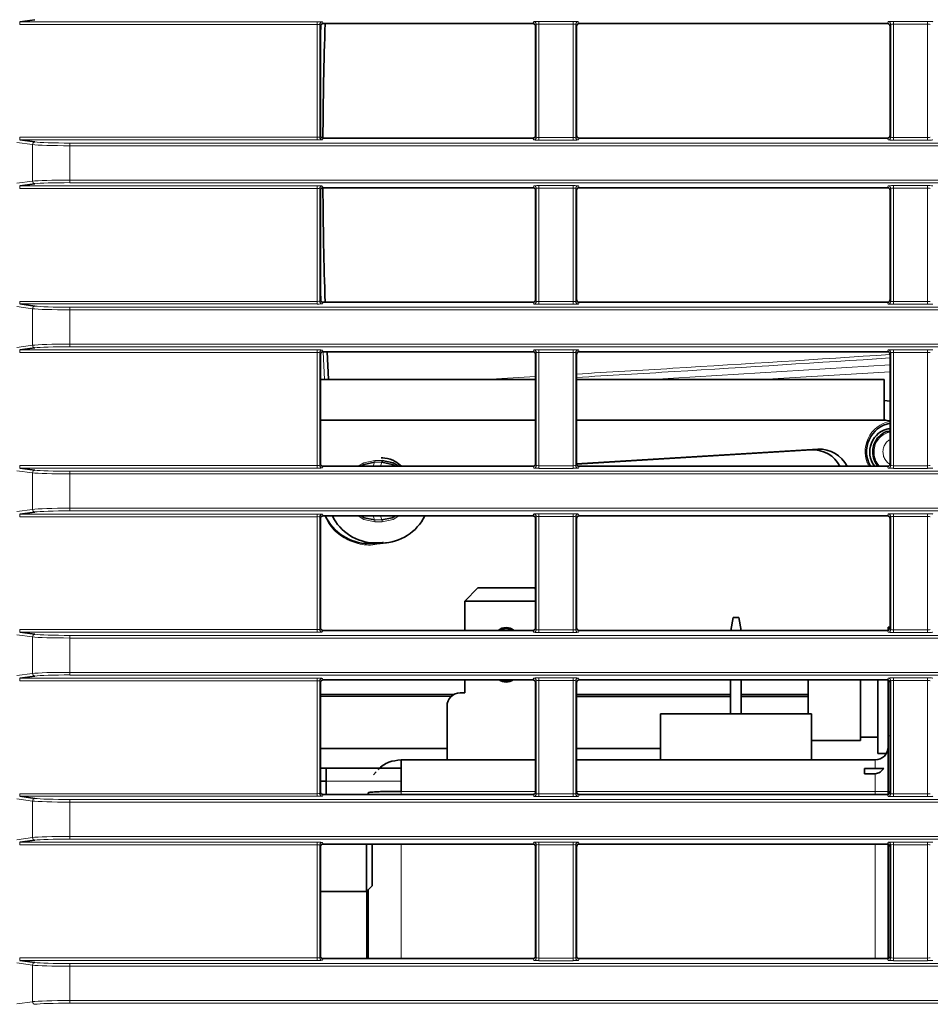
# Model space of a CAD drawing. Header units: millimetres. Extents: x 0 to 1118, y 0 to 864.
# Tile 60 of 172: x 522 to 540, y 345 to 364. Entities that reach past the tile are written whole.
import ezdxf

# ---------------------------------------------------------------- set-up
doc = ezdxf.new("R2010")
doc.units = ezdxf.units.MM
doc.layers.add('ALPHAREV', color=7, linetype='Continuous', lineweight=25)
doc.styles.add('SLDTEXTSTYLE0', font='TXT', dxfattribs={"width": 0.605})
doc.dimstyles.new('SLDDIMSTYLE0', dxfattribs={"dimtxt": 3.175, "dimasz": 4.572, "dimexe": 0, "dimexo": 0.0625, "dimgap": 0.79375, "dimtad": 0, "dimtih": 1, "dimtoh": 1, "dimdec": 1, "dimlfac": 4, "dimrnd": 1e-09, "dimzin": 12, "dimdsep": 46, "dimtxsty": 'SLDTEXTSTYLE0', "dimsah": 1, "dimcen": 0.09, "dimadec": 0, "dimazin": 3, "dimtfac": 1, "dimtofl": 0, "dimtmove": 0, "dimatfit": 3, "dimfxl": 1, "dimfrac": 2, "dimtolj": 1, "dimtzin": 12, "dimarcsym": 0})

# ---------------------------------------------------------------- blocks, each defined once
blk = doc.blocks.new('_D_3')
at = {"layer": 'ALPHAREV'}
for p, q in [((526.429, 391.735), (483.675, 391.735)), ((485.276, 391.735), (485.276, 364.121)), ((487.701, 363.394), (486.609, 363.394)), ((486.609, 363.394), (486.609, 358.521)), ((493.764, 363.394), (494.856, 363.394)), ((494.856, 363.394), (494.856, 358.521)), ((486.609, 358.521), (487.701, 358.521)), ((494.856, 358.521), (493.764, 358.521)), ((485.276, 330.179), (485.276, 357.793)), ((526.429, 330.179), (483.675, 330.179))]:
    blk.add_line(p, q, dxfattribs=at)
for points in [[(485.276, 391.735), (484.514, 387.163), (486.038, 387.163)], [(485.276, 330.179), (486.038, 334.751), (484.514, 334.751)]]:
    blk.add_solid(points, dxfattribs=at)
at = {"layer": 'ALPHAREV', "char_height": 3.175, "attachment_point": 1, "style": 'SLDTEXTSTYLE0'}
for s, insert in [('246.2', (474.604, 362.614)), ('9.7', (487.701, 362.614))]:
    blk.add_mtext(s, dxfattribs=dict(at, insert=insert))

msp = doc.modelspace()

# ---------------------------------------------------------------- linework, layer by layer
at = {"color": 7, "linetype": 'Continuous', "lineweight": 35}
for p, q in [((522.546, 363.684), (522.255, 363.645)), ((532.027, 363.61), (528.03, 363.61)), ((538.777, 363.61), (532.906, 363.61)), ((527.98, 363.56), (527.98, 361.479)), ((532.077, 361.479), (532.077, 363.56)), ((532.856, 363.56), (532.856, 361.479)), ((538.827, 361.479), (538.827, 363.56)), ((522.255, 361.395), (522.546, 361.355)), ((532.027, 361.429), (528.03, 361.429)), ((538.777, 361.429), (532.906, 361.429)), ((522.546, 360.559), (522.255, 360.52)), ((527.98, 360.435), (527.98, 358.354)), ((532.027, 360.485), (528.03, 360.485)), ((532.077, 358.354), (532.077, 360.435)), ((532.856, 360.435), (532.856, 358.354)), ((538.777, 360.485), (532.906, 360.485)), ((538.827, 358.354), (538.827, 360.435)), ((522.255, 358.27), (522.546, 358.23)), ((532.027, 358.304), (528.03, 358.304)), ((538.777, 358.304), (532.906, 358.304)), ((522.546, 357.434), (522.255, 357.395)), ((527.98, 357.31), (527.98, 355.229)), ((532.027, 357.36), (528.03, 357.36)), ((528.107, 357.36), (528.132, 356.832)), ((532.077, 355.229), (532.077, 357.31)), ((532.856, 357.31), (532.856, 355.229)), ((538.777, 357.36), (532.906, 357.36)), ((538.827, 355.229), (538.827, 357.31)), ((532.077, 356.832), (527.98, 356.832)), ((538.716, 356.832), (532.856, 356.832)), ((538.716, 356.832), (538.716, 356.057)), ((538.827, 356.422), (538.716, 356.432)), ((527.98, 356.057), (532.077, 356.057)), ((532.856, 356.057), (538.716, 356.057)), ((538.781, 355.895), (538.827, 355.895)), ((537.454, 355.506), (532.856, 355.226)), ((532.857, 355.221), (537.332, 355.494)), ((522.255, 355.145), (522.546, 355.105)), ((532.027, 355.179), (528.03, 355.179)), ((538.777, 355.179), (532.906, 355.179)), ((522.546, 354.309), (522.255, 354.27)), ((532.027, 354.235), (528.03, 354.235)), ((538.777, 354.235), (532.906, 354.235)), ((527.98, 354.185), (527.98, 352.104)), ((532.077, 352.104), (532.077, 354.185)), ((532.856, 354.185), (532.856, 352.104)), ((538.827, 352.104), (538.827, 354.185)), ((528.895, 353.707), (529.035, 353.707)), ((529.017, 353.719), (529.157, 353.719)), ((529.035, 353.707), (529.119, 353.711)), ((529.119, 353.711), (529.24, 353.723)), ((530.979, 352.864), (530.729, 352.614)), ((532.054, 352.864), (530.979, 352.864)), ((532.077, 352.841), (532.054, 352.864)), ((530.729, 352.614), (530.729, 352.054)), ((532.077, 352.614), (530.729, 352.614)), ((535.792, 352.054), (535.836, 352.301)), ((535.947, 352.301), (535.836, 352.301)), ((535.947, 352.301), (535.991, 352.054)), ((522.255, 352.02), (522.546, 351.98)), ((532.027, 352.054), (528.03, 352.054)), ((538.777, 352.054), (532.906, 352.054)), ((538.827, 352.114), (538.791, 352.114)), ((538.791, 352.114), (538.791, 352.057)), ((522.546, 351.184), (522.255, 351.145)), ((527.98, 351.06), (527.98, 348.979)), ((532.027, 351.11), (528.03, 351.11)), ((530.729, 351.11), (530.729, 350.864)), ((532.077, 348.979), (532.077, 351.06)), ((532.856, 351.06), (532.856, 348.979)), ((538.777, 351.11), (532.906, 351.11)), ((535.791, 350.464), (535.791, 351.11)), ((535.991, 351.11), (535.991, 350.464)), ((537.266, 351.11), (537.266, 350.464)), ((538.266, 351.11), (538.266, 349.957)), ((538.591, 351.11), (538.591, 349.707)), ((538.791, 351.108), (538.791, 350.049)), ((538.827, 348.979), (538.827, 351.06)), ((527.98, 350.832), (530.527, 350.832)), ((530.729, 350.864), (530.641, 350.864)), ((535.991, 350.832), (537.266, 350.832)), ((527.98, 350.799), (530.475, 350.797)), ((535.991, 350.795), (537.266, 350.795)), ((530.391, 350.614), (530.391, 349.589)), ((534.454, 349.589), (534.454, 350.464)), ((537.329, 350.464), (534.454, 350.464)), ((537.329, 349.589), (537.329, 350.464)), ((537.329, 349.957), (538.266, 349.957)), ((538.266, 350.02), (538.591, 350.02)), ((538.791, 350.049), (538.791, 348.989)), ((527.98, 349.807), (530.391, 349.807)), ((532.856, 349.807), (534.454, 349.807)), ((538.591, 349.707), (538.754, 349.707)), ((532.077, 349.589), (529.516, 349.589)), ((538.541, 349.589), (532.856, 349.589)), ((527.98, 349.432), (529.516, 349.432)), ((528.091, 349.432), (528.091, 349.182)), ((529.041, 349.362), (528.993, 349.305)), ((538.341, 349.426), (538.341, 349.325)), ((538.706, 349.426), (538.341, 349.426)), ((538.341, 349.325), (538.541, 349.325)), ((528.091, 349.182), (527.98, 349.182)), ((528.091, 348.929), (528.091, 349.182)), ((528.891, 348.964), (528.891, 348.929)), ((538.791, 348.989), (538.791, 348.932)), ((522.255, 348.895), (522.546, 348.855)), ((532.027, 348.929), (528.03, 348.929)), ((538.777, 348.929), (532.906, 348.929)), ((522.546, 348.059), (522.255, 348.02)), ((527.98, 347.935), (527.98, 345.854)), ((532.027, 347.985), (528.03, 347.985)), ((528.855, 347.082), (528.855, 347.985)), ((528.966, 347.193), (528.966, 347.985)), ((532.077, 345.854), (532.077, 347.935)), ((532.856, 347.935), (532.856, 345.854)), ((538.777, 347.985), (532.906, 347.985)), ((538.791, 347.983), (538.791, 345.807)), ((538.827, 345.854), (538.827, 347.935)), ((527.98, 347.082), (528.855, 347.082)), ((528.855, 347.082), (528.966, 347.193)), ((528.866, 347.082), (528.855, 347.082)), ((528.866, 347.082), (528.866, 345.804)), ((528.891, 347.118), (528.891, 345.804)), ((528.891, 346.932), (528.866, 346.932)), ((528.891, 346.295), (528.866, 346.295)), ((522.255, 345.77), (522.546, 345.73)), ((532.027, 345.804), (528.03, 345.804)), ((538.777, 345.804), (532.906, 345.804))]:
    msp.add_line(p, q, dxfattribs=at)
at = {"color": 7, "linetype": 'Continuous', "lineweight": 18}
for p, q in [((522.255, 363.645), (527.917, 363.645)), ((522.255, 363.645), (522.255, 363.595)), ((527.917, 363.595), (522.255, 363.595)), ((527.917, 363.645), (527.917, 363.595)), ((527.917, 361.445), (527.917, 363.595)), ((527.967, 363.591), (527.967, 361.449)), ((527.98, 363.56), (527.967, 363.591)), ((528.017, 363.641), (528.03, 363.61)), ((532.027, 363.61), (532.041, 363.645)), ((532.091, 363.595), (532.077, 363.56)), ((532.091, 361.444), (532.091, 363.595)), ((532.141, 363.649), (532.792, 363.649)), ((532.141, 363.649), (532.141, 363.599)), ((532.792, 363.599), (532.141, 363.599)), ((532.141, 363.599), (532.141, 361.44)), ((532.792, 363.649), (532.792, 363.599)), ((532.792, 361.44), (532.792, 363.599)), ((532.842, 363.595), (532.842, 361.444)), ((532.856, 363.56), (532.842, 363.595)), ((532.892, 363.645), (532.906, 363.61)), ((538.777, 363.61), (538.791, 363.645)), ((538.841, 363.595), (538.827, 363.56)), ((538.841, 361.444), (538.841, 363.595)), ((538.891, 363.649), (539.542, 363.649)), ((538.891, 363.649), (538.891, 363.599)), ((539.542, 363.599), (538.891, 363.599)), ((538.891, 363.599), (538.891, 361.44)), ((539.542, 363.649), (539.542, 363.599)), ((539.542, 361.44), (539.542, 363.599)), ((522.498, 361.305), (522.198, 361.346)), ((522.255, 361.395), (522.255, 361.445)), ((522.255, 361.445), (527.917, 361.445)), ((527.917, 361.395), (522.255, 361.395)), ((523.211, 361.284), (523.211, 361.334)), ((523.211, 361.334), (663.222, 361.334)), ((527.917, 361.395), (527.917, 361.445)), ((527.967, 361.449), (527.98, 361.479)), ((528.03, 361.429), (528.017, 361.399)), ((532.041, 361.394), (532.027, 361.429)), ((532.077, 361.479), (532.091, 361.444)), ((532.141, 361.44), (532.141, 361.39)), ((532.141, 361.44), (532.792, 361.44)), ((532.792, 361.39), (532.141, 361.39)), ((532.792, 361.44), (532.792, 361.39)), ((532.842, 361.444), (532.856, 361.479)), ((532.906, 361.429), (532.892, 361.394)), ((538.791, 361.394), (538.777, 361.429)), ((538.827, 361.479), (538.841, 361.444)), ((538.891, 361.44), (539.542, 361.44)), ((538.891, 361.44), (538.891, 361.39)), ((539.542, 361.39), (538.891, 361.39)), ((539.542, 361.44), (539.542, 361.39)), ((522.498, 360.609), (522.498, 361.305)), ((663.222, 361.284), (523.211, 361.284)), ((523.211, 361.284), (523.211, 360.63)), ((522.198, 360.569), (522.498, 360.609)), ((523.211, 360.63), (663.222, 360.63)), ((523.211, 360.58), (523.211, 360.63)), ((663.222, 360.58), (523.211, 360.58)), ((522.255, 360.52), (527.917, 360.52)), ((522.255, 360.52), (522.255, 360.47)), ((527.917, 360.47), (522.255, 360.47)), ((527.917, 360.52), (527.917, 360.47)), ((527.917, 358.32), (527.917, 360.47)), ((527.967, 360.466), (527.967, 358.324)), ((527.98, 360.435), (527.967, 360.466)), ((528.017, 360.516), (528.03, 360.485)), ((532.027, 360.485), (532.041, 360.52)), ((532.091, 360.47), (532.077, 360.435)), ((532.091, 358.319), (532.091, 360.47)), ((532.141, 360.524), (532.792, 360.524)), ((532.141, 360.474), (532.141, 360.524)), ((532.792, 360.474), (532.141, 360.474)), ((532.141, 360.474), (532.141, 358.315)), ((532.792, 360.474), (532.792, 360.524)), ((532.792, 358.315), (532.792, 360.474)), ((532.842, 360.47), (532.842, 358.319)), ((532.856, 360.435), (532.842, 360.47)), ((532.892, 360.52), (532.906, 360.485)), ((538.777, 360.485), (538.791, 360.52)), ((538.841, 360.47), (538.827, 360.435)), ((538.841, 358.319), (538.841, 360.47)), ((538.891, 360.524), (539.542, 360.524)), ((538.891, 360.474), (538.891, 360.524)), ((539.542, 360.474), (538.891, 360.474)), ((538.891, 360.474), (538.891, 358.315)), ((539.542, 360.474), (539.542, 360.524)), ((539.542, 358.315), (539.542, 360.474)), ((522.255, 358.27), (522.255, 358.32)), ((522.255, 358.32), (527.917, 358.32)), ((527.917, 358.27), (527.917, 358.32)), ((527.967, 358.324), (527.98, 358.354)), ((532.077, 358.354), (532.091, 358.319)), ((532.141, 358.265), (532.141, 358.315)), ((532.141, 358.315), (532.792, 358.315)), ((532.792, 358.265), (532.792, 358.315)), ((532.842, 358.319), (532.856, 358.354)), ((538.827, 358.354), (538.841, 358.319)), ((538.891, 358.265), (538.891, 358.315)), ((538.891, 358.315), (539.542, 358.315)), ((539.542, 358.265), (539.542, 358.315)), ((522.498, 358.18), (522.198, 358.221)), ((527.917, 358.27), (522.255, 358.27)), ((522.498, 357.484), (522.498, 358.18)), ((523.211, 358.159), (523.211, 358.209)), ((523.211, 358.209), (663.222, 358.209)), ((523.211, 358.159), (523.211, 357.505)), ((663.222, 358.159), (523.211, 358.159)), ((528.03, 358.304), (528.017, 358.274)), ((532.041, 358.269), (532.027, 358.304)), ((532.792, 358.265), (532.141, 358.265)), ((532.906, 358.304), (532.892, 358.269)), ((538.791, 358.269), (538.777, 358.304)), ((539.542, 358.265), (538.891, 358.265)), ((522.198, 357.444), (522.498, 357.484)), ((522.255, 357.395), (527.917, 357.395)), ((522.255, 357.395), (522.255, 357.345)), ((523.211, 357.505), (663.222, 357.505)), ((523.211, 357.455), (523.211, 357.505)), ((663.222, 357.455), (523.211, 357.455)), ((527.917, 357.395), (527.917, 357.345)), ((528.017, 357.391), (528.03, 357.36)), ((532.027, 357.36), (532.041, 357.395)), ((532.141, 357.399), (532.792, 357.399)), ((532.141, 357.349), (532.141, 357.399)), ((532.792, 357.349), (532.792, 357.399)), ((532.892, 357.395), (532.906, 357.36)), ((538.777, 357.36), (538.791, 357.395)), ((538.891, 357.399), (539.542, 357.399)), ((538.891, 357.349), (538.891, 357.399)), ((539.542, 357.349), (539.542, 357.399)), ((527.917, 357.345), (522.255, 357.345)), ((527.917, 355.195), (527.917, 357.345)), ((527.967, 357.341), (527.967, 355.199)), ((527.98, 357.31), (527.967, 357.341)), ((528.057, 356.832), (528.032, 357.36)), ((532.091, 357.345), (532.077, 357.31)), ((532.091, 355.194), (532.091, 357.345)), ((532.792, 357.349), (532.141, 357.349)), ((532.141, 357.349), (532.141, 355.19)), ((532.792, 355.19), (532.792, 357.349)), ((532.842, 357.345), (532.842, 355.194)), ((532.856, 357.31), (532.842, 357.345)), ((538.841, 357.345), (538.827, 357.31)), ((538.841, 355.194), (538.841, 357.345)), ((539.542, 357.349), (538.891, 357.349)), ((538.891, 357.349), (538.891, 355.19)), ((539.542, 355.19), (539.542, 357.349)), ((534.289, 356.832), (538.827, 357.109)), ((531.117, 356.832), (532.077, 356.889)), ((538.827, 356.981), (536.378, 356.832)), ((538.827, 355.899), (538.783, 355.895)), ((537.332, 355.494), (537.454, 355.506)), ((522.255, 355.145), (522.255, 355.195)), ((522.255, 355.195), (527.917, 355.195)), ((527.917, 355.145), (522.255, 355.145)), ((527.917, 355.145), (527.917, 355.195)), ((527.967, 355.199), (527.98, 355.229)), ((528.03, 355.179), (528.017, 355.149)), ((529.012, 355.255), (528.985, 355.179)), ((529.152, 355.255), (529.012, 355.255)), ((529.017, 355.29), (529.157, 355.29)), ((529.152, 355.255), (529.124, 355.179)), ((532.041, 355.144), (532.027, 355.179)), ((532.077, 355.229), (532.091, 355.194)), ((532.141, 355.14), (532.141, 355.19)), ((532.141, 355.19), (532.792, 355.19)), ((532.792, 355.14), (532.141, 355.14)), ((532.792, 355.14), (532.792, 355.19)), ((532.842, 355.194), (532.856, 355.229)), ((532.906, 355.179), (532.892, 355.144)), ((538.791, 355.144), (538.777, 355.179)), ((538.827, 355.229), (538.841, 355.194)), ((538.891, 355.14), (538.891, 355.19)), ((538.891, 355.19), (539.542, 355.19)), ((539.542, 355.14), (538.891, 355.14)), ((539.542, 355.14), (539.542, 355.19)), ((522.498, 355.055), (522.198, 355.096)), ((522.498, 354.359), (522.498, 355.055)), ((523.211, 355.034), (523.211, 355.084)), ((523.211, 355.084), (663.222, 355.084)), ((663.222, 355.034), (523.211, 355.034)), ((523.211, 355.034), (523.211, 354.38)), ((523.211, 354.33), (523.211, 354.38)), ((523.211, 354.38), (663.222, 354.38)), ((522.198, 354.319), (522.498, 354.359)), ((522.255, 354.27), (527.917, 354.27)), ((522.255, 354.27), (522.255, 354.22)), ((527.917, 354.22), (522.255, 354.22)), ((663.222, 354.33), (523.211, 354.33)), ((527.917, 354.27), (527.917, 354.22)), ((527.917, 352.07), (527.917, 354.22)), ((527.967, 354.216), (527.967, 352.074)), ((527.98, 354.185), (527.967, 354.216)), ((528.017, 354.266), (528.03, 354.235)), ((528.985, 354.235), (529.012, 354.159)), ((529.124, 354.235), (529.152, 354.159)), ((532.027, 354.235), (532.041, 354.27)), ((532.091, 354.22), (532.077, 354.185)), ((532.091, 352.069), (532.091, 354.22)), ((532.141, 354.274), (532.792, 354.274)), ((532.141, 354.224), (532.141, 354.274)), ((532.792, 354.224), (532.141, 354.224)), ((532.141, 354.224), (532.141, 352.065)), ((532.792, 354.224), (532.792, 354.274)), ((532.792, 352.065), (532.792, 354.224)), ((532.842, 354.22), (532.842, 352.069)), ((532.856, 354.185), (532.842, 354.22)), ((532.892, 354.27), (532.906, 354.235)), ((538.777, 354.235), (538.791, 354.27)), ((538.841, 354.22), (538.827, 354.185)), ((538.841, 352.069), (538.841, 354.22)), ((538.891, 354.274), (539.542, 354.274)), ((538.891, 354.224), (538.891, 354.274)), ((539.542, 354.224), (538.891, 354.224)), ((538.891, 354.224), (538.891, 352.065)), ((539.542, 354.224), (539.542, 354.274)), ((539.542, 352.065), (539.542, 354.224)), ((529.012, 354.159), (529.152, 354.159)), ((529.157, 354.124), (529.017, 354.124)), ((529.017, 353.719), (528.895, 353.707)), ((529.157, 353.719), (529.035, 353.707)), ((522.498, 351.93), (522.198, 351.971)), ((522.255, 352.02), (522.255, 352.07)), ((522.255, 352.07), (527.917, 352.07)), ((527.917, 352.02), (522.255, 352.02)), ((523.211, 351.909), (523.211, 351.959)), ((523.211, 351.959), (663.222, 351.959)), ((527.917, 352.02), (527.917, 352.07)), ((527.967, 352.074), (527.98, 352.104)), ((528.03, 352.054), (528.017, 352.024)), ((532.041, 352.019), (532.027, 352.054)), ((532.077, 352.104), (532.091, 352.069)), ((532.141, 352.015), (532.141, 352.065)), ((532.141, 352.065), (532.792, 352.065)), ((532.792, 352.015), (532.141, 352.015)), ((532.792, 352.015), (532.792, 352.065)), ((532.842, 352.069), (532.856, 352.104)), ((532.906, 352.054), (532.892, 352.019)), ((538.791, 352.019), (538.777, 352.054)), ((538.827, 352.104), (538.841, 352.069)), ((538.891, 352.015), (538.891, 352.065)), ((538.891, 352.065), (539.542, 352.065)), ((539.542, 352.015), (538.891, 352.015)), ((539.542, 352.015), (539.542, 352.065)), ((522.498, 351.234), (522.498, 351.93)), ((523.211, 351.909), (523.211, 351.255)), ((663.222, 351.909), (523.211, 351.909)), ((522.198, 351.194), (522.498, 351.234)), ((523.211, 351.205), (523.211, 351.255)), ((523.211, 351.255), (663.222, 351.255)), ((663.222, 351.205), (523.211, 351.205)), ((522.255, 351.145), (527.917, 351.145)), ((522.255, 351.145), (522.255, 351.095)), ((527.917, 351.095), (522.255, 351.095)), ((527.917, 351.145), (527.917, 351.095)), ((527.917, 348.945), (527.917, 351.095)), ((527.967, 351.091), (527.967, 348.949)), ((527.98, 351.06), (527.967, 351.091)), ((528.017, 351.141), (528.03, 351.11)), ((532.027, 351.11), (532.041, 351.145)), ((532.091, 351.095), (532.077, 351.06)), ((532.091, 348.944), (532.091, 351.095)), ((532.141, 351.149), (532.792, 351.149)), ((532.141, 351.099), (532.141, 351.149)), ((532.792, 351.099), (532.141, 351.099)), ((532.141, 351.099), (532.141, 348.94)), ((532.792, 351.099), (532.792, 351.149)), ((532.792, 348.94), (532.792, 351.099)), ((532.842, 351.095), (532.842, 348.944)), ((532.856, 351.06), (532.842, 351.095)), ((532.892, 351.145), (532.906, 351.11)), ((538.777, 351.11), (538.791, 351.145)), ((538.841, 351.095), (538.827, 351.06)), ((538.841, 348.944), (538.841, 351.095)), ((538.891, 351.149), (539.542, 351.149)), ((538.891, 351.099), (538.891, 351.149)), ((539.542, 351.099), (538.891, 351.099)), ((538.891, 351.099), (538.891, 348.94)), ((539.542, 351.099), (539.542, 351.149)), ((539.542, 348.94), (539.542, 351.099)), ((538.827, 350.049), (538.791, 350.049)), ((538.541, 348.989), (538.541, 349.325)), ((528.091, 349.182), (529.516, 349.182)), ((522.255, 348.895), (522.255, 348.945)), ((522.255, 348.945), (527.917, 348.945)), ((527.917, 348.895), (527.917, 348.945)), ((527.967, 348.949), (527.98, 348.979)), ((532.077, 348.989), (529.516, 348.989)), ((529.516, 348.989), (529.516, 348.929)), ((532.077, 348.979), (532.091, 348.944)), ((532.141, 348.89), (532.141, 348.94)), ((532.141, 348.94), (532.792, 348.94)), ((532.792, 348.89), (532.792, 348.94)), ((532.842, 348.944), (532.856, 348.979)), ((538.541, 348.989), (532.856, 348.989)), ((538.541, 348.989), (538.541, 348.929)), ((538.791, 348.989), (538.541, 348.989)), ((538.827, 348.989), (538.791, 348.989)), ((538.827, 348.979), (538.841, 348.944)), ((538.891, 348.89), (538.891, 348.94)), ((538.891, 348.94), (539.542, 348.94)), ((539.542, 348.89), (539.542, 348.94)), ((522.498, 348.805), (522.198, 348.846)), ((527.917, 348.895), (522.255, 348.895)), ((522.498, 348.109), (522.498, 348.805)), ((523.211, 348.784), (523.211, 348.834)), ((523.211, 348.834), (663.222, 348.834)), ((523.211, 348.784), (523.211, 348.13)), ((663.222, 348.784), (523.211, 348.784)), ((528.03, 348.929), (528.017, 348.899)), ((532.041, 348.894), (532.027, 348.929)), ((532.792, 348.89), (532.141, 348.89)), ((532.906, 348.929), (532.892, 348.894)), ((538.791, 348.894), (538.777, 348.929)), ((539.542, 348.89), (538.891, 348.89)), ((522.198, 348.069), (522.498, 348.109)), ((522.255, 348.02), (527.917, 348.02)), ((522.255, 348.02), (522.255, 347.97)), ((523.211, 348.08), (523.211, 348.13)), ((523.211, 348.13), (663.222, 348.13)), ((663.222, 348.08), (523.211, 348.08)), ((527.917, 348.02), (527.917, 347.97)), ((528.017, 348.016), (528.03, 347.985)), ((532.027, 347.985), (532.041, 348.02)), ((532.141, 348.024), (532.792, 348.024)), ((532.141, 348.024), (532.141, 347.974)), ((532.792, 348.024), (532.792, 347.974)), ((532.892, 348.02), (532.906, 347.985)), ((538.777, 347.985), (538.791, 348.02)), ((538.891, 348.024), (539.542, 348.024)), ((538.891, 348.024), (538.891, 347.974)), ((539.542, 348.024), (539.542, 347.974)), ((527.917, 347.97), (522.255, 347.97)), ((527.917, 345.82), (527.917, 347.97)), ((527.967, 347.966), (527.967, 345.824)), ((527.98, 347.935), (527.967, 347.966)), ((529.516, 347.985), (529.516, 345.804)), ((532.091, 347.97), (532.077, 347.935)), ((532.091, 345.819), (532.091, 347.97)), ((532.792, 347.974), (532.141, 347.974)), ((532.141, 347.974), (532.141, 345.815)), ((532.792, 345.815), (532.792, 347.974)), ((532.842, 347.97), (532.842, 345.819)), ((532.856, 347.935), (532.842, 347.97)), ((538.541, 347.985), (538.541, 345.804)), ((538.841, 347.97), (538.827, 347.935)), ((538.841, 345.819), (538.841, 347.97)), ((539.542, 347.974), (538.891, 347.974)), ((538.891, 347.974), (538.891, 345.815)), ((539.542, 345.815), (539.542, 347.974)), ((522.255, 345.82), (527.917, 345.82)), ((522.255, 345.82), (522.255, 345.77)), ((527.917, 345.77), (522.255, 345.77)), ((527.917, 345.82), (527.917, 345.77)), ((527.967, 345.824), (527.98, 345.854)), ((528.03, 345.804), (528.017, 345.774)), ((532.041, 345.769), (532.027, 345.804)), ((532.077, 345.854), (532.091, 345.819)), ((532.141, 345.815), (532.792, 345.815)), ((532.141, 345.815), (532.141, 345.765)), ((532.792, 345.765), (532.141, 345.765)), ((532.792, 345.815), (532.792, 345.765)), ((532.842, 345.819), (532.856, 345.854)), ((532.906, 345.804), (532.892, 345.769)), ((538.791, 345.769), (538.777, 345.804)), ((538.827, 345.854), (538.841, 345.819)), ((538.891, 345.815), (539.542, 345.815)), ((538.891, 345.815), (538.891, 345.765)), ((539.542, 345.765), (538.891, 345.765)), ((539.542, 345.815), (539.542, 345.765)), ((522.498, 345.68), (522.198, 345.721)), ((522.498, 344.984), (522.498, 345.68)), ((523.211, 345.659), (523.211, 345.709)), ((523.211, 345.709), (663.222, 345.709)), ((663.222, 345.659), (523.211, 345.659)), ((523.211, 345.659), (523.211, 345.005)), ((523.211, 344.955), (523.211, 345.005)), ((523.211, 345.005), (663.222, 345.005)), ((522.198, 344.944), (522.498, 344.984)), ((663.222, 344.955), (523.211, 344.955))]:
    msp.add_line(p, q, dxfattribs=at)
at = {"color": 7, "linetype": 'Continuous', "lineweight": 18, "flags": 128}
for points in [[(527.98, 363.068), (527.983, 363.186), (527.995, 363.596)], [(527.995, 358.318), (527.983, 358.728), (527.98, 358.846)], [(528.698, 355.179), (528.809, 355.246), (529.017, 355.29)], [(529.017, 354.124), (528.809, 354.168), (528.698, 354.235)], [(529.476, 354.235), (529.365, 354.168), (529.157, 354.124)]]:
    msp.add_lwpolyline(points, dxfattribs=at)
at = {"color": 7, "linetype": 'Continuous', "lineweight": 35, "flags": 128}
for points in [[(529.012, 355.255), (528.816, 355.213), (528.753, 355.179)], [(529.411, 355.179), (529.347, 355.213), (529.152, 355.255)], [(529.157, 355.29), (529.365, 355.246), (529.476, 355.179)], [(528.753, 354.235), (528.816, 354.201), (529.012, 354.159)], [(529.152, 354.159), (529.347, 354.201), (529.411, 354.235)]]:
    msp.add_lwpolyline(points, dxfattribs=at)
at = {"color": 7, "linetype": 'Continuous', "lineweight": 18}
for centre, radius, start, end in [((528.017, 363.591), 0.05, 90.0282, 179.926), ((532.041, 363.595), 0.05, 0.074, 89.9718), ((532.892, 363.595), 0.05, 90.0282, 179.926), ((538.791, 363.595), 0.05, 0.074, 89.9718), ((522.548, 361.306), 0.0496, 92.3439, 180.4756), ((528.017, 361.449), 0.05, 180.074, 269.9718), ((532.041, 361.444), 0.05, 270.0282, 359.926), ((532.892, 361.444), 0.05, 180.074, 269.9718), ((538.791, 361.444), 0.05, 270.0282, 359.926), ((522.548, 360.609), 0.0496, 179.5244, 267.6561), ((528.017, 360.466), 0.05, 90.0282, 179.926), ((532.041, 360.47), 0.05, 0.074, 89.9718), ((532.892, 360.47), 0.05, 90.0282, 179.926), ((538.791, 360.47), 0.05, 0.074, 89.9718), ((528.017, 358.324), 0.05, 180.074, 269.9718), ((532.041, 358.319), 0.05, 270.0282, 359.926), ((532.892, 358.319), 0.05, 180.074, 269.9718), ((538.791, 358.319), 0.05, 270.0282, 359.926), ((522.548, 358.181), 0.0496, 92.3439, 180.4756), ((522.548, 357.484), 0.0496, 179.5244, 267.6561), ((528.017, 357.341), 0.05, 90.0282, 179.926), ((532.041, 357.345), 0.05, 0.074, 89.9718), ((532.892, 357.345), 0.05, 90.0282, 179.926), ((538.791, 357.345), 0.05, 0.074, 89.9718), ((538.94, 355.458), 0.588, 101.0841, 208.28), ((528.017, 355.199), 0.05, 180.074, 269.9718), ((528.909, 355.289), 0.108, 341.967, 0.995), ((532.041, 355.194), 0.05, 270.0282, 359.926), ((532.892, 355.194), 0.05, 180.074, 269.9718), ((538.791, 355.194), 0.05, 270.0282, 359.926), ((522.548, 355.056), 0.0496, 92.3439, 180.4756), ((522.548, 354.359), 0.0496, 179.5244, 267.6561), ((528.017, 354.216), 0.05, 90.0282, 179.926), ((532.041, 354.22), 0.05, 0.074, 89.9718), ((532.892, 354.22), 0.05, 90.0282, 179.926), ((538.791, 354.22), 0.05, 0.074, 89.9718), ((528.909, 354.126), 0.108, 359.005, 18.033), ((529.049, 354.126), 0.108, 359.005, 18.033), ((522.548, 351.931), 0.0496, 92.3439, 180.4756), ((528.017, 352.074), 0.05, 180.074, 269.9718), ((532.041, 352.069), 0.05, 270.0282, 359.926), ((532.892, 352.069), 0.05, 180.074, 269.9718), ((538.791, 352.069), 0.05, 270.0282, 359.926), ((522.548, 351.234), 0.0496, 179.5244, 267.6561), ((528.017, 351.091), 0.05, 90.0282, 179.926), ((532.041, 351.095), 0.05, 0.074, 89.9718), ((532.892, 351.095), 0.05, 90.0282, 179.926), ((538.791, 351.095), 0.05, 0.074, 89.9718), ((528.017, 348.949), 0.05, 180.074, 269.9718), ((532.041, 348.944), 0.05, 270.0282, 359.926), ((532.892, 348.944), 0.05, 180.074, 269.9718), ((538.791, 348.944), 0.05, 270.0282, 359.926), ((522.548, 348.806), 0.0496, 92.3439, 180.4756), ((522.548, 348.109), 0.0496, 179.5244, 267.6561), ((528.017, 347.966), 0.05, 90.0282, 179.926), ((532.041, 347.97), 0.05, 0.074, 89.9718), ((532.892, 347.97), 0.05, 90.0282, 179.926), ((538.791, 347.97), 0.05, 0.074, 89.9718), ((528.017, 345.824), 0.05, 180.074, 269.9718), ((532.041, 345.819), 0.05, 270.0282, 359.926), ((532.892, 345.819), 0.05, 180.074, 269.9718), ((538.791, 345.819), 0.05, 270.0282, 359.926), ((522.548, 345.681), 0.0496, 92.3439, 180.4756), ((522.548, 344.984), 0.0496, 179.5244, 267.6561)]:
    msp.add_arc(centre, radius, start, end, dxfattribs=at)
at = {"color": 7, "linetype": 'Continuous', "lineweight": 35}
for centre, radius, start, end in [((608.703, 360.957), 80.676, 178.11568, 179.66473), ((608.703, 360.957), 80.676, 180.33527, 181.88432), ((538.932, 355.458), 0.553, 100.9999, 210.2079), ((538.887, 355.456), 0.449, 98.591, 218.0209), ((538.716, 355.807), 0.25, 63.8545, 90), ((537.479, 354.918), 0.589, 26.4044, 92.4646), ((537.357, 354.917), 0.577, 27.016, 92.4775), ((529.049, 355.289), 0.108, 341.967, 0.995), ((528.908, 354.631), 0.924, 205.3754, 269.2021), ((529.03, 354.632), 0.913, 205.7475, 269.2082), ((529.138, 354.642), 0.924, 271.2113, 333.8329), ((531.516, 351.864), 0.243, 51.7312, 128.2688), ((531.516, 351.864), 0.225, 57.8482, 122.1518), ((531.516, 351.314), 0.243, 237.1332, 302.8668), ((531.516, 351.314), 0.225, 244.9256, 295.0744), ((530.641, 350.614), 0.25, 90, 180), ((538.541, 349.839), 0.25, 270, 0)]:
    msp.add_arc(centre, radius, start, end, dxfattribs=at)
at = {"color": 7, "linetype": 'Continuous', "lineweight": 18}
for centre, major_axis, ratio, start_param, end_param in [((527.917, 363.641), (0.1, 0), 0.043661, 0.017453, 1.570796), ((527.917, 363.591), (0.05, 0), 0.087322, 0.017453, 1.570796), ((532.141, 363.645), (0.1, 0), 0.043661, 1.570796, 3.124139), ((532.141, 363.595), (0.05, 0), 0.087322, 1.570796, 3.124139), ((532.792, 363.645), (0.1, 0), 0.043661, 0.017453, 1.570796), ((532.792, 363.595), (0.05, 0), 0.087322, 0.017453, 1.570796), ((538.891, 363.645), (0.1, 0), 0.043661, 1.570796, 3.124139), ((538.891, 363.595), (0.05, 0), 0.087322, 1.570796, 3.124139), ((539.542, 363.645), (0.1, 0), 0.043661, 0.017453, 1.570796), ((539.542, 363.595), (0.05, 0), 0.087322, 0.017453, 1.570796), ((523.211, 361.365), (0.7, 0), 0.043661, 3.455752, 4.712389), ((527.917, 361.449), (0.05, 0), 0.087322, 4.712389, 6.265732), ((527.917, 361.399), (0.1, 0), 0.043661, 4.712389, 6.265732), ((532.141, 361.395), (0.1, 0), 0.043661, 3.159046, 4.712389), ((532.141, 361.445), (0.05, 0), 0.087322, 3.159046, 4.712389), ((532.792, 361.445), (0.05, 0), 0.087322, 4.712389, 6.265732), ((532.792, 361.395), (0.1, 0), 0.043661, 4.712389, 6.265732), ((538.891, 361.395), (0.1, 0), 0.043661, 3.159046, 4.712389), ((538.891, 361.445), (0.05, 0), 0.087322, 3.159046, 4.712389), ((539.542, 361.445), (0.05, 0), 0.087322, 4.712389, 6.265732), ((539.542, 361.395), (0.1, 0), 0.043661, 4.712389, 6.265732), ((523.211, 361.315), (0.75, 0), 0.04075, 3.455752, 4.712389), ((523.211, 360.6), (0.75, 0), 0.04075, 1.570796, 2.827433), ((523.211, 360.55), (0.7, 0), 0.043661, 1.570796, 2.827433), ((527.917, 360.516), (0.1, 0), 0.043661, 0.017453, 1.570796), ((527.917, 360.466), (0.05, 0), 0.087322, 0.017453, 1.570796), ((532.141, 360.52), (0.1, 0), 0.043661, 1.570796, 3.124139), ((532.141, 360.47), (0.05, 0), 0.087322, 1.570796, 3.124139), ((532.792, 360.52), (0.1, 0), 0.043661, 0.017453, 1.570796), ((532.792, 360.47), (0.05, 0), 0.087322, 0.017453, 1.570796), ((538.891, 360.52), (0.1, 0), 0.043661, 1.570796, 3.124139), ((538.891, 360.47), (0.05, 0), 0.087322, 1.570796, 3.124139), ((539.542, 360.52), (0.1, 0), 0.043661, 0.017453, 1.570796), ((539.542, 360.47), (0.05, 0), 0.087322, 0.017453, 1.570796), ((527.917, 358.324), (0.05, 0), 0.087322, 4.712389, 6.265732), ((532.141, 358.32), (0.05, 0), 0.087322, 3.159046, 4.712389), ((532.792, 358.32), (0.05, 0), 0.087322, 4.712389, 6.265732), ((538.891, 358.32), (0.05, 0), 0.087322, 3.159046, 4.712389), ((539.542, 358.32), (0.05, 0), 0.087322, 4.712389, 6.265732), ((523.211, 358.19), (0.75, 0), 0.04075, 3.455752, 4.712389), ((523.211, 358.24), (0.7, 0), 0.043661, 3.455752, 4.712389), ((527.917, 358.274), (0.1, 0), 0.043661, 4.712389, 6.265732), ((532.141, 358.27), (0.1, 0), 0.043661, 3.159046, 4.712389), ((532.792, 358.27), (0.1, 0), 0.043661, 4.712389, 6.265732), ((538.891, 358.27), (0.1, 0), 0.043661, 3.159046, 4.712389), ((539.542, 358.27), (0.1, 0), 0.043661, 4.712389, 6.265732), ((523.211, 357.475), (0.75, 0), 0.04075, 1.570796, 2.827433), ((523.211, 357.425), (0.7, 0), 0.043661, 1.570796, 2.827433), ((527.917, 357.391), (0.1, 0), 0.043661, 0.017453, 1.570796), ((532.141, 357.395), (0.1, 0), 0.043661, 1.570796, 3.124139), ((532.792, 357.395), (0.1, 0), 0.043661, 0.017453, 1.570796), ((538.891, 357.395), (0.1, 0), 0.043661, 1.570796, 3.124139), ((539.542, 357.395), (0.1, 0), 0.043661, 0.017453, 1.570796), ((527.917, 357.341), (0.05, 0), 0.087322, 0.017453, 1.570796), ((532.141, 357.345), (0.05, 0), 0.087322, 1.570796, 3.124139), ((532.792, 357.345), (0.05, 0), 0.087322, 0.017453, 1.570796), ((538.891, 357.345), (0.05, 0), 0.087322, 1.570796, 3.124139), ((539.542, 357.345), (0.05, 0), 0.087322, 0.017453, 1.570796), ((527.917, 355.199), (0.05, 0), 0.087322, 4.712389, 6.265732), ((527.917, 355.149), (0.1, 0), 0.043661, 4.712389, 6.265732), ((532.141, 355.145), (0.1, 0), 0.043661, 3.159046, 4.712389), ((532.141, 355.195), (0.05, 0), 0.087322, 3.159046, 4.712389), ((532.792, 355.195), (0.05, 0), 0.087322, 4.712389, 6.265732), ((532.792, 355.145), (0.1, 0), 0.043661, 4.712389, 6.265732), ((538.891, 355.145), (0.1, 0), 0.043661, 3.159046, 4.712389), ((538.891, 355.195), (0.05, 0), 0.087322, 3.159046, 4.712389), ((539.542, 355.195), (0.05, 0), 0.087322, 4.712389, 6.265732), ((539.542, 355.145), (0.1, 0), 0.043661, 4.712389, 6.265732), ((523.211, 355.065), (0.75, 0), 0.04075, 3.455752, 4.712389), ((523.211, 355.115), (0.7, 0), 0.043661, 3.455752, 4.712389), ((523.211, 354.35), (0.75, 0), 0.04075, 1.570796, 2.827433), ((523.211, 354.3), (0.7, 0), 0.043661, 1.570796, 2.827433), ((527.917, 354.266), (0.1, 0), 0.043661, 0.017453, 1.570796), ((527.917, 354.216), (0.05, 0), 0.087322, 0.017453, 1.570796), ((532.141, 354.27), (0.1, 0), 0.043661, 1.570796, 3.124139), ((532.141, 354.22), (0.05, 0), 0.087322, 1.570796, 3.124139), ((532.792, 354.27), (0.1, 0), 0.043661, 0.017453, 1.570796), ((532.792, 354.22), (0.05, 0), 0.087322, 0.017453, 1.570796), ((538.891, 354.27), (0.1, 0), 0.043661, 1.570796, 3.124139), ((538.891, 354.22), (0.05, 0), 0.087322, 1.570796, 3.124139), ((539.542, 354.27), (0.1, 0), 0.043661, 0.017453, 1.570796), ((539.542, 354.22), (0.05, 0), 0.087322, 0.017453, 1.570796), ((523.211, 351.99), (0.7, 0), 0.043661, 3.455752, 4.712389), ((527.917, 352.074), (0.05, 0), 0.087322, 4.712389, 6.265732), ((527.917, 352.024), (0.1, 0), 0.043661, 4.712389, 6.265732), ((532.141, 352.02), (0.1, 0), 0.043661, 3.159046, 4.712389), ((532.141, 352.07), (0.05, 0), 0.087322, 3.159046, 4.712389), ((532.792, 352.07), (0.05, 0), 0.087322, 4.712389, 6.265732), ((532.792, 352.02), (0.1, 0), 0.043661, 4.712389, 6.265732), ((538.891, 352.02), (0.1, 0), 0.043661, 3.159046, 4.712389), ((538.891, 352.07), (0.05, 0), 0.087322, 3.159046, 4.712389), ((539.542, 352.07), (0.05, 0), 0.087322, 4.712389, 6.265732), ((539.542, 352.02), (0.1, 0), 0.043661, 4.712389, 6.265732), ((523.211, 351.94), (0.75, 0), 0.04075, 3.455752, 4.712389), ((523.211, 351.225), (0.75, 0), 0.04075, 1.570796, 2.827433), ((523.211, 351.175), (0.7, 0), 0.043661, 1.570796, 2.827433), ((527.917, 351.141), (0.1, 0), 0.043661, 0.017453, 1.570796), ((527.917, 351.091), (0.05, 0), 0.087322, 0.017453, 1.570796), ((532.141, 351.145), (0.1, 0), 0.043661, 1.570796, 3.124139), ((532.141, 351.095), (0.05, 0), 0.087322, 1.570796, 3.124139), ((532.792, 351.145), (0.1, 0), 0.043661, 0.017453, 1.570796), ((532.792, 351.095), (0.05, 0), 0.087322, 0.017453, 1.570796), ((538.891, 351.145), (0.1, 0), 0.043661, 1.570796, 3.124139), ((538.891, 351.095), (0.05, 0), 0.087322, 1.570796, 3.124139), ((539.542, 351.145), (0.1, 0), 0.043661, 0.017453, 1.570796), ((539.542, 351.095), (0.05, 0), 0.087322, 0.017453, 1.570796), ((527.917, 348.949), (0.05, 0), 0.087322, 4.712389, 6.265732), ((532.141, 348.945), (0.05, 0), 0.087322, 3.159046, 4.712389), ((532.792, 348.945), (0.05, 0), 0.087322, 4.712389, 6.265732), ((538.891, 348.945), (0.05, 0), 0.087322, 3.159046, 4.712389), ((539.542, 348.945), (0.05, 0), 0.087322, 4.712389, 6.265732), ((523.211, 348.815), (0.75, 0), 0.04075, 3.455752, 4.712389), ((523.211, 348.865), (0.7, 0), 0.043661, 3.455752, 4.712389), ((527.917, 348.899), (0.1, 0), 0.043661, 4.712389, 6.265732), ((532.141, 348.895), (0.1, 0), 0.043661, 3.159046, 4.712389), ((532.792, 348.895), (0.1, 0), 0.043661, 4.712389, 6.265732), ((538.891, 348.895), (0.1, 0), 0.043661, 3.159046, 4.712389), ((539.542, 348.895), (0.1, 0), 0.043661, 4.712389, 6.265732), ((523.211, 348.1), (0.75, 0), 0.04075, 1.570796, 2.827433), ((523.211, 348.05), (0.7, 0), 0.043661, 1.570796, 2.827433), ((527.917, 348.016), (0.1, 0), 0.043661, 0.017453, 1.570796), ((532.141, 348.02), (0.1, 0), 0.043661, 1.570796, 3.124139), ((532.792, 348.02), (0.1, 0), 0.043661, 0.017453, 1.570796), ((538.891, 348.02), (0.1, 0), 0.043661, 1.570796, 3.124139), ((539.542, 348.02), (0.1, 0), 0.043661, 0.017453, 1.570796), ((527.917, 347.966), (0.05, 0), 0.087322, 0.017453, 1.570796), ((532.141, 347.97), (0.05, 0), 0.087322, 1.570796, 3.124139), ((532.792, 347.97), (0.05, 0), 0.087322, 0.017453, 1.570796), ((538.891, 347.97), (0.05, 0), 0.087322, 1.570796, 3.124139), ((539.542, 347.97), (0.05, 0), 0.087322, 0.017453, 1.570796), ((527.917, 345.824), (0.05, 0), 0.087322, 4.712389, 6.265732), ((527.917, 345.774), (0.1, 0), 0.043661, 4.712389, 6.265732), ((532.141, 345.77), (0.1, 0), 0.043661, 3.159046, 4.712389), ((532.141, 345.82), (0.05, 0), 0.087322, 3.159046, 4.712389), ((532.792, 345.82), (0.05, 0), 0.087322, 4.712389, 6.265732), ((532.792, 345.77), (0.1, 0), 0.043661, 4.712389, 6.265732), ((538.891, 345.77), (0.1, 0), 0.043661, 3.159046, 4.712389), ((538.891, 345.82), (0.05, 0), 0.087322, 3.159046, 4.712389), ((539.542, 345.82), (0.05, 0), 0.087322, 4.712389, 6.265732), ((539.542, 345.77), (0.1, 0), 0.043661, 4.712389, 6.265732), ((523.211, 345.69), (0.75, 0), 0.04075, 3.455752, 4.712389), ((523.211, 345.74), (0.7, 0), 0.043661, 3.455752, 4.712389), ((523.211, 344.975), (0.75, 0), 0.04075, 1.570796, 2.827433), ((523.211, 344.925), (0.7, 0), 0.043661, 1.570796, 2.827433)]:
    msp.add_ellipse(centre, major_axis=major_axis, ratio=ratio, start_param=start_param, end_param=end_param, dxfattribs=at)
at = {"color": 7, "linetype": 'Continuous', "lineweight": 35}
for centre, major_axis, start_param, end_param in [((528.03, 363.56), (0.0186, -0.0465), 2.761651, 4.331686), ((532.027, 363.56), (-0.0186, -0.0465), 1.9515, 3.521535), ((532.906, 363.56), (-0.0186, 0.0465), 5.903243, 7.473278), ((538.777, 363.56), (-0.0186, -0.0465), 1.9515, 3.521535), ((528.03, 361.479), (0.0186, 0.0465), 1.9515, 3.521535), ((532.027, 361.479), (0.0186, -0.0465), 5.903243, 7.473278), ((532.906, 361.479), (0.0186, 0.0465), 1.9515, 3.521535), ((538.777, 361.479), (0.0186, -0.0465), 5.903243, 7.473278), ((528.03, 360.435), (0.0186, -0.0465), 2.761651, 4.331686), ((532.027, 360.435), (0.0186, 0.0465), 5.093092, 6.663127), ((532.906, 360.435), (0.0186, -0.0465), 2.761651, 4.331686), ((538.777, 360.435), (0.0186, 0.0465), 5.093092, 6.663127), ((528.03, 358.354), (0.0186, 0.0465), 1.9515, 3.521535), ((532.027, 358.354), (0.0186, -0.0465), 5.903243, 7.473278), ((532.906, 358.354), (0.0186, 0.0465), 1.9515, 3.521535), ((538.777, 358.354), (0.0186, -0.0465), 5.903243, 7.473278), ((528.03, 357.31), (0.0186, -0.0465), 2.761651, 4.331686), ((532.027, 357.31), (0.0186, 0.0465), 5.093092, 6.663127), ((532.906, 357.31), (0.0186, -0.0465), 2.761651, 4.331686), ((538.777, 357.31), (0.0186, 0.0465), 5.093092, 6.663127), ((528.03, 355.229), (0.0186, 0.0465), 1.9515, 3.521535), ((532.027, 355.229), (0.0186, -0.0465), 5.903243, 7.473278), ((532.906, 355.229), (0.0186, 0.0465), 1.9515, 3.521535), ((538.777, 355.229), (0.0186, -0.0465), 5.903243, 7.473278), ((528.03, 354.185), (0.0186, -0.0465), 2.761651, 4.331686), ((532.027, 354.185), (0.0186, 0.0465), 5.093092, 6.663127), ((532.906, 354.185), (0.0186, -0.0465), 2.761651, 4.331686), ((538.777, 354.185), (0.0186, 0.0465), 5.093092, 6.663127), ((528.03, 352.104), (0.0186, 0.0465), 1.9515, 3.521535), ((532.027, 352.104), (0.0186, -0.0465), 5.903243, 7.473278), ((532.906, 352.104), (0.0186, 0.0465), 1.9515, 3.521535), ((538.777, 352.104), (0.0186, -0.0465), 5.903243, 7.473278), ((528.03, 351.06), (0.0186, -0.0465), 2.761651, 4.331686), ((532.027, 351.06), (0.0186, 0.0465), 5.093092, 6.663127), ((532.906, 351.06), (0.0186, -0.0465), 2.761651, 4.331686), ((538.777, 351.06), (0.0186, 0.0465), 5.093092, 6.663127), ((528.03, 348.979), (0.0186, 0.0465), 1.9515, 3.521535), ((532.027, 348.979), (0.0186, -0.0465), 5.903243, 7.473278), ((532.906, 348.979), (0.0186, 0.0465), 1.9515, 3.521535), ((538.777, 348.979), (0.0186, -0.0465), 5.903243, 7.473278), ((528.03, 347.935), (0.0186, -0.0465), 2.761651, 4.331686), ((532.027, 347.935), (0.0186, 0.0465), 5.093092, 6.663127), ((532.906, 347.935), (0.0186, -0.0465), 2.761651, 4.331686), ((538.777, 347.935), (0.0186, 0.0465), 5.093092, 6.663127), ((528.03, 345.854), (0.0186, 0.0465), 1.9515, 3.521535), ((532.027, 345.854), (0.0186, -0.0465), 5.903243, 7.473278), ((532.906, 345.854), (0.0186, 0.0465), 1.9515, 3.521535), ((538.777, 345.854), (0.0186, -0.0465), 5.903243, 7.473278)]:
    msp.add_ellipse(centre, major_axis=major_axis, ratio=0.998896, start_param=start_param, end_param=end_param, dxfattribs=at)
at = {"color": 7, "linetype": 'Continuous', "lineweight": 18}
for points, knots in [([(532.856, 356.936), (533.469, 356.972), (535.479, 357.091), (537.453, 357.218), (538.827, 357.307)], [0, 0, 0, 0, 0.30453, 1, 1, 1, 1]), ([(538.827, 357.242), (537.461, 357.155), (535.487, 357.028), (533.477, 356.909), (532.856, 356.872)], [0, 0, 0, 0, 0.691458, 1, 1, 1, 1]), ([(538.633, 355.179), (538.628, 355.183), (538.59, 355.212), (538.547, 355.297), (538.519, 355.405), (538.521, 355.517), (538.551, 355.623), (538.619, 355.725), (538.714, 355.801), (538.789, 355.819), (538.827, 355.828)], [0, 0, 0, 0, 0.021193, 0.175098, 0.326926, 0.421567, 0.57051, 0.716471, 0.86055, 1, 1, 1, 1]), ([(538.827, 355.685), (538.825, 355.684), (538.799, 355.676), (538.757, 355.637), (538.711, 355.57), (538.691, 355.497), (538.69, 355.421), (538.707, 355.344), (538.754, 355.273), (538.797, 355.231), (538.824, 355.223), (538.825, 355.222)], [0, 0, 0, 0, 0.011134, 0.150884, 0.295248, 0.444482, 0.539578, 0.691921, 0.844364, 0.994231, 1, 1, 1, 1]), ([(529.174, 353.739), (529.122, 353.72), (528.968, 353.663), (528.689, 353.693), (528.392, 353.823), (528.171, 354.016), (528.097, 354.176), (528.07, 354.235)], [0, 0, 0, 0, 0.126233, 0.37166, 0.616133, 0.860047, 1, 1, 1, 1])]:
    msp.add_open_spline(points, degree=3, knots=knots, dxfattribs=at)
at = {"color": 7, "linetype": 'Continuous', "lineweight": 35}
for points, knots in [([(538.827, 355.85), (538.799, 355.846), (538.729, 355.836), (538.631, 355.771), (538.546, 355.669), (538.499, 355.542), (538.493, 355.421), (538.519, 355.305), (538.554, 355.222), (538.594, 355.186), (538.602, 355.179)], [0, 0, 0, 0, 0.102886, 0.256863, 0.409265, 0.561081, 0.708526, 0.809938, 0.964905, 1, 1, 1, 1]), ([(529.523, 355.179), (529.485, 355.213), (529.394, 355.296), (529.252, 355.336), (529.161, 355.34), (529.139, 355.34)], [0, 0, 0, 0, 0.3474803, 0.8466657, 1, 1, 1, 1]), ([(532.856, 350.832), (533.638, 350.832), (534.634, 350.832), (535.587, 350.832), (535.791, 350.832)], [0, 0, 0, 0, 0.785373, 1, 1, 1, 1]), ([(532.856, 350.796), (533.43, 350.795), (534.415, 350.795), (535.386, 350.795), (535.791, 350.795)], [0, 0, 0, 0, 0.582765, 1, 1, 1, 1]), ([(529.516, 349.589), (529.437, 349.58), (529.316, 349.567), (529.169, 349.49), (529.106, 349.434), (529.075, 349.406)], [0, 0, 0, 0, 0.485371, 0.739302, 1, 1, 1, 1]), ([(538.706, 349.426), (538.684, 349.401), (538.651, 349.363), (538.591, 349.33), (538.557, 349.327), (538.541, 349.325)], [0, 0, 0, 0, 0.501881, 0.760669, 1, 1, 1, 1]), ([(528.891, 348.964), (528.895, 348.966), (528.902, 348.97), (528.958, 348.976), (529.031, 348.979), (529.075, 348.982)], [0, 0, 0, 0, 0.309825, 0.580045, 1, 1, 1, 1]), ([(529.075, 348.982), (529.106, 348.983), (529.169, 348.985), (529.316, 348.988), (529.437, 348.989), (529.516, 348.989)], [0, 0, 0, 0, 0.260698, 0.514628, 1, 1, 1, 1])]:
    msp.add_open_spline(points, degree=3, knots=knots, dxfattribs=at)
for points in [[(529.516, 349.589), (529.516, 349.587), (529.516, 349.582), (529.516, 349.546), (529.516, 349.492), (529.516, 349.439), (529.516, 349.413)], [(529.516, 348.989), (529.516, 349.028), (529.516, 349.107), (529.516, 349.22), (529.516, 349.325), (529.516, 349.384), (529.516, 349.413)]]:
    msp.add_open_spline(points, degree=3, dxfattribs=at)
at = {"color": 7, "linetype": 'Continuous', "lineweight": 18}
msp.add_open_spline([(538.541, 349.589), (538.541, 349.587), (538.541, 349.582), (538.541, 349.547), (538.541, 349.493), (538.541, 349.441), (538.541, 349.416)], degree=3, dxfattribs=at)

# ---------------------------------------------------------------- dimensions: what is measured, and where the dimension line sits
at = {"layer": 'ALPHAREV'}
dim = msp.add_linear_dim(base=(485.276, 391.735), p1=(528.03, 330.179), p2=(528.03, 391.735), angle=90, dimstyle='SLDDIMSTYLE0', dxfattribs=at)
dim.commit()
dim.dimension.update_dxf_attribs({"geometry": '_D_3', "text_midpoint": (485.276, 360.957), "dimtype": 160})

doc.saveas('drawing.dxf')
